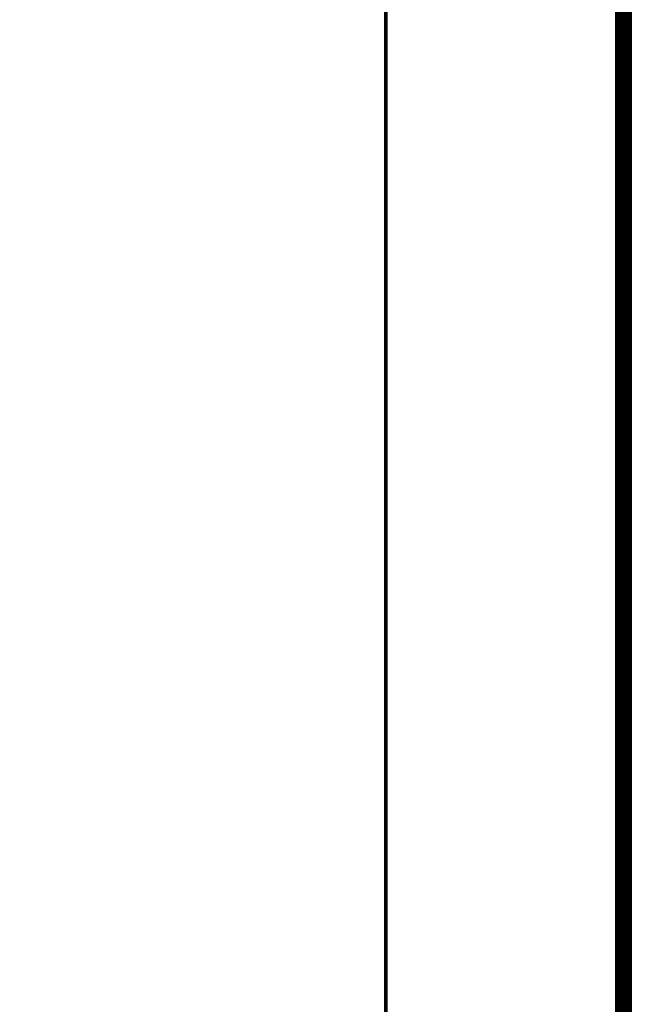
# Model space of a CAD drawing. Extents: x 26 to 524, y 33 to 520.
# Tile 48 of 95: x 213 to 231, y 304 to 332. Entities that reach past the tile are written whole.
import ezdxf

# ---------------------------------------------------------------- set-up
doc = ezdxf.new("R2010")
doc.units = 0
for name, color, linetype in [('DIMENSIONS', 3, 'CONTINUOUS'), ('DRAWING', 1, 'CONTINUOUS'), ('OUTLINES', 5, 'CONTINUOUS')]:
    doc.layers.add(name, color=color, linetype=linetype)

msp = doc.modelspace()

# ---------------------------------------------------------------- linework, layer by layer
at = {"layer": 'DIMENSIONS', "color": 94}
msp.add_lwpolyline([(223.5, 284, 0.1, 0.1, 1), (223.5, 284, 0, 0, 0), (223.5, 284, 0, 0, 0), (223.5, 284, 0.1, 0.1, 0), (223.5, 384, 0.1, 0.1, 0), (223.5, 384, 0, 0, 0), (223.5, 384, 0.1, 0.1, 0), (223.5, 384, 0.1, 0.1, 1), (223.5, 384, 0, 0, 0)], format="xyseb", dxfattribs=at)
at = {"layer": 'DRAWING', "color": 2}
msp.add_lwpolyline([(75.5, 233.5, 0.5, 0.5, 0), (230.5, 233.5, 0, 0, 0), (230.5, 233.5, 0.3, 0.3, 0), (230.5, 233.4, 0.3, 0.3, 1), (230.5, 233.6, 0, 0, 0), (230.4, 233.5, 0.3, 0.3, 1), (230.6, 233.5, 0, 0, 0), (230.5, 233.5, 0, 0, 0), (230.5, 233.5, 0.5, 0.5, 0), (230.5, 363.5, 0, 0, 0), (230.5, 363.5, 0.3, 0.3, 0), (230.6, 363.5, 0.3, 0.3, 1), (230.4, 363.5, 0, 0, 0), (230.5, 363.4, 0.3, 0.3, 1), (230.5, 363.6, 0, 0, 0), (230.5, 363.5, 0, 0, 0), (230.5, 363.5, 0.5, 0.5, 0), (75.5, 363.5, 0, 0, 0)], format="xyseb", dxfattribs=at)
at = {"layer": 'OUTLINES', "color": 11}
msp.add_lwpolyline([(180.5, 363.5, 0.5, 0.5, 0), (180.5, 278.5, 0, 0, 0), (180.5, 278.5, 0.3, 0.3, 0), (180.4, 278.5, 0.3, 0.3, 1), (180.6, 278.5, 0, 0, 0), (180.5, 278.6, 0.3, 0.3, 1), (180.5, 278.4, 0, 0, 0), (180.5, 278.5, 0, 0, 0), (180.5, 278.5, 0.5, 0.5, 0), (230.5, 278.5, 0, 0, 0), (230.5, 278.5, 0.3, 0.3, 0), (230.5, 278.4, 0.3, 0.3, 1), (230.5, 278.6, 0, 0, 0), (230.4, 278.5, 0.3, 0.3, 1), (230.6, 278.5, 0, 0, 0), (230.5, 278.5, 0, 0, 0), (230.5, 278.5, 0.5, 0.5, 0), (230.5, 363.5, 0, 0, 0)], format="xyseb", dxfattribs=at)

doc.saveas('drawing.dxf')
